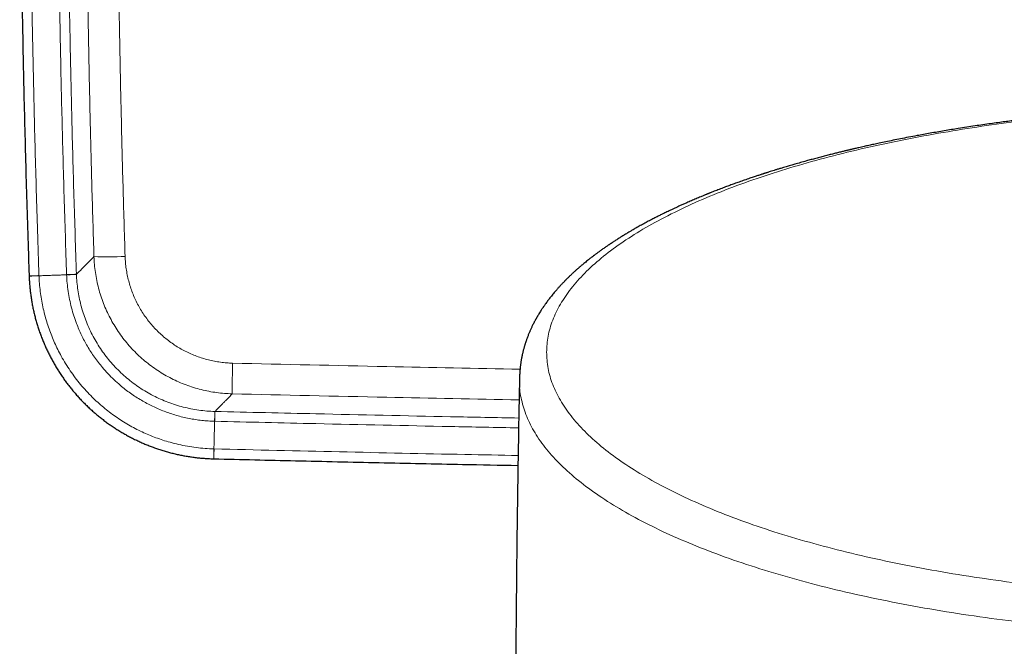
# Model space of a CAD drawing. Header units: millimetres. Extents: x 8 to 971, y 12 to 977.
# Tile 2 of 196: x 264 to 327, y 67 to 106. Entities that reach past the tile are written whole.
import ezdxf

# ---------------------------------------------------------------- set-up
doc = ezdxf.new("R2010")
doc.units = ezdxf.units.MM

msp = doc.modelspace()

# ---------------------------------------------------------------- linework, layer by layer
at = {"color": 7, "linetype": 'Continuous', "lineweight": 30}
for p, q in [((264.956, 90.159), (264.956, 90.148)), ((296.028, 83.624), (296.027, 83.614)), ((276.646, 78.579), (276.656, 78.579))]:
    msp.add_line(p, q, dxfattribs=at)
at = {"color": 252, "linetype": 'Continuous', "lineweight": 0}
for p, q in [((267.954, 90.253), (267.954, 90.263)), ((276.729, 81.578), (276.72, 81.578))]:
    msp.add_line(p, q, dxfattribs=at)
at = {"color": 252, "linetype": 'Continuous', "lineweight": 0, "flags": 128}
for points in [[(265.582, 90.181), (265.507, 90.178), (265.434, 90.175), (265.364, 90.173), (265.297, 90.171), (265.235, 90.169), (265.178, 90.167), (265.127, 90.165), (265.081, 90.163), (265.043, 90.162), (265.01, 90.161), (264.985, 90.16), (264.968, 90.159), (264.958, 90.159), (264.955, 90.159)], [(265.583, 90.171), (265.507, 90.168), (265.434, 90.165), (265.364, 90.163), (265.298, 90.16), (265.236, 90.158), (265.179, 90.156), (265.127, 90.154), (265.082, 90.153), (265.043, 90.151), (265.011, 90.15), (264.986, 90.149), (264.968, 90.149), (264.958, 90.148), (264.956, 90.148)], [(267.954, 90.263), (267.948, 90.263), (267.934, 90.262), (267.912, 90.262), (267.882, 90.261), (267.844, 90.259), (267.8, 90.258), (267.748, 90.256), (267.69, 90.254), (267.627, 90.252), (267.559, 90.249), (267.486, 90.247), (267.41, 90.244), (267.332, 90.242)], [(267.954, 90.253), (267.948, 90.253), (267.934, 90.253), (267.912, 90.252), (267.882, 90.251), (267.845, 90.249), (267.8, 90.248), (267.748, 90.246), (267.691, 90.244), (267.627, 90.242), (267.559, 90.239), (267.487, 90.237), (267.411, 90.234), (267.332, 90.231)], [(276.72, 81.578), (276.72, 81.572), (276.719, 81.558), (276.719, 81.536), (276.718, 81.506), (276.717, 81.469), (276.716, 81.424), (276.714, 81.372), (276.713, 81.315), (276.711, 81.251), (276.71, 81.183), (276.708, 81.111), (276.706, 81.035), (276.704, 80.956)], [(276.729, 81.578), (276.729, 81.572), (276.729, 81.558), (276.728, 81.536), (276.728, 81.506), (276.727, 81.468), (276.726, 81.424), (276.724, 81.372), (276.723, 81.314), (276.721, 81.251), (276.72, 81.183), (276.718, 81.11), (276.716, 81.034), (276.714, 80.956)], [(276.662, 79.206), (276.66, 79.13), (276.658, 79.057), (276.656, 78.987), (276.654, 78.921), (276.653, 78.859), (276.651, 78.802), (276.65, 78.75), (276.649, 78.705), (276.648, 78.666), (276.647, 78.634), (276.647, 78.609), (276.646, 78.591), (276.646, 78.581), (276.646, 78.579)], [(276.672, 79.206), (276.67, 79.13), (276.668, 79.057), (276.666, 78.987), (276.665, 78.921), (276.663, 78.859), (276.662, 78.802), (276.661, 78.75), (276.659, 78.705), (276.659, 78.666), (276.658, 78.634), (276.657, 78.609), (276.657, 78.591), (276.656, 78.581), (276.656, 78.578)]]:
    msp.add_lwpolyline(points, dxfattribs=at)
at = {"color": 252, "linetype": 'Continuous', "lineweight": 0}
for centre, radius, start, end in [((269.874, 113.741), 22.375, 267.92602, 272.97751), ((331.815, 82.943), 53.994, 178.20263, 180.2649)]:
    msp.add_arc(centre, radius, start, end, dxfattribs=at)
at = {"color": 7, "linetype": 'Continuous', "lineweight": 30}
for points, knots in [([(264.977, 159.796), (264.97, 159.605), (264.932, 158.544), (264.869, 156.613), (264.788, 154), (264.715, 151.387), (264.649, 148.772), (264.589, 146.157), (264.536, 143.543), (264.49, 140.928), (264.451, 138.313), (264.419, 135.697), (264.394, 133.082), (264.375, 130.467), (264.363, 127.851), (264.358, 125.236), (264.36, 122.621), (264.369, 120.005), (264.385, 117.39), (264.407, 114.775), (264.437, 112.16), (264.473, 109.545), (264.516, 106.93), (264.566, 104.315), (264.622, 101.7), (264.686, 99.086), (264.756, 96.471), (264.833, 93.857), (264.9, 91.753), (264.943, 90.521), (264.956, 90.159)], [0, 0, 0, 0, 0.00822, 0.045719, 0.083242, 0.120783, 0.158335, 0.195889, 0.233438, 0.270987, 0.308537, 0.346087, 0.383637, 0.421187, 0.458737, 0.496287, 0.533836, 0.571385, 0.608934, 0.646484, 0.684033, 0.721581, 0.75913, 0.796679, 0.834228, 0.871777, 0.909327, 0.946878, 0.984408, 1, 1, 1, 1]), ([(390.501, 83.612), (390.501, 83.638), (390.5, 83.684), (390.498, 83.742), (390.497, 83.784), (390.496, 83.81), (390.495, 83.835), (390.494, 83.863), (390.492, 83.9), (390.49, 83.943), (390.488, 83.99), (390.485, 84.031), (390.483, 84.069), (390.48, 84.106), (390.477, 84.147), (390.473, 84.193), (390.469, 84.241), (390.465, 84.288), (390.46, 84.336), (390.455, 84.388), (390.448, 84.449), (390.439, 84.516), (390.431, 84.583), (390.422, 84.646), (390.412, 84.709), (390.402, 84.776), (390.391, 84.842), (390.38, 84.902), (390.37, 84.956), (390.36, 85.01), (390.349, 85.066), (390.336, 85.126), (390.323, 85.189), (390.307, 85.258), (390.289, 85.335), (390.269, 85.418), (390.247, 85.503), (390.225, 85.582), (390.205, 85.655), (390.185, 85.721), (390.167, 85.784), (390.146, 85.849), (390.124, 85.919), (390.099, 85.994), (390.074, 86.068), (390.049, 86.14), (390.023, 86.21), (389.998, 86.279), (389.971, 86.35), (389.942, 86.422), (389.908, 86.506), (389.868, 86.603), (389.822, 86.709), (389.776, 86.81), (389.736, 86.896), (389.701, 86.97), (389.668, 87.037), (389.633, 87.109), (389.595, 87.184), (389.555, 87.259), (389.517, 87.331), (389.484, 87.392), (389.457, 87.441), (389.435, 87.479), (389.415, 87.516), (389.393, 87.554), (389.369, 87.595), (389.344, 87.639), (389.314, 87.689), (389.28, 87.746), (389.24, 87.812), (389.195, 87.884), (389.144, 87.963), (389.089, 88.049), (389.034, 88.133), (388.981, 88.21), (388.934, 88.279), (388.89, 88.341), (388.851, 88.396), (388.817, 88.444), (388.786, 88.487), (388.756, 88.527), (388.727, 88.567), (388.698, 88.605), (388.669, 88.644), (388.636, 88.687), (388.597, 88.737), (388.554, 88.793), (388.508, 88.851), (388.459, 88.913), (388.407, 88.977), (388.353, 89.042), (388.302, 89.103), (388.256, 89.158), (388.217, 89.204), (388.181, 89.245), (388.145, 89.287), (388.104, 89.333), (388.057, 89.386), (388.005, 89.445), (387.953, 89.502), (387.902, 89.557), (387.854, 89.608), (387.803, 89.664), (387.746, 89.723), (387.688, 89.783), (387.631, 89.841), (387.58, 89.894), (387.535, 89.939), (387.494, 89.98), (387.453, 90.021), (387.41, 90.062), (387.365, 90.106), (387.318, 90.151), (387.235, 90.231), (387.116, 90.343), (386.977, 90.47), (386.856, 90.578), (386.754, 90.667), (386.655, 90.753), (386.553, 90.839), (386.432, 90.941), (386.29, 91.057), (386.132, 91.184), (385.976, 91.306), (385.826, 91.422), (385.68, 91.532), (385.531, 91.642), (385.374, 91.756), (385.204, 91.877), (385.059, 91.978), (384.942, 92.058), (384.861, 92.113), (384.785, 92.164), (384.718, 92.209), (384.661, 92.247), (384.61, 92.281), (384.561, 92.313), (384.511, 92.346), (384.448, 92.387), (384.371, 92.437), (384.278, 92.496), (384.173, 92.562), (384.055, 92.636), (383.947, 92.703), (383.851, 92.761), (383.773, 92.808), (383.69, 92.858), (383.606, 92.909), (383.526, 92.956), (383.456, 92.997), (383.403, 93.028), (383.365, 93.05), (383.339, 93.065), (383.318, 93.078), (383.297, 93.089), (383.275, 93.102), (383.25, 93.117), (383.212, 93.138), (383.158, 93.17), (383.085, 93.211), (383.002, 93.258), (382.908, 93.31), (382.805, 93.367), (382.655, 93.45), (382.453, 93.56), (382.195, 93.697), (381.983, 93.806), (381.825, 93.887), (381.728, 93.937), (381.635, 93.984), (381.556, 94.023), (381.494, 94.054), (381.447, 94.077), (381.408, 94.096), (381.367, 94.116), (381.317, 94.141), (381.253, 94.172), (381.176, 94.209), (381.087, 94.252), (380.987, 94.3), (380.829, 94.375), (380.619, 94.474), (380.348, 94.598), (380.072, 94.723), (379.791, 94.847), (379.557, 94.948), (379.369, 95.028), (379.228, 95.088), (379.101, 95.141), (378.987, 95.188), (378.888, 95.229), (378.803, 95.264), (378.73, 95.294), (378.66, 95.322), (378.59, 95.351), (378.512, 95.382), (378.423, 95.418), (378.315, 95.46), (378.189, 95.51), (378.048, 95.565), (377.899, 95.623), (377.709, 95.696), (377.484, 95.781), (377.224, 95.877), (376.968, 95.971), (376.715, 96.062), (376.467, 96.15), (376.23, 96.233), (376.006, 96.31), (375.798, 96.381), (375.607, 96.445), (375.433, 96.503), (375.293, 96.549), (375.184, 96.585), (375.106, 96.61), (375.041, 96.631), (374.986, 96.649), (374.93, 96.667), (374.861, 96.689), (374.773, 96.717), (374.664, 96.751), (374.533, 96.793), (374.383, 96.839), (374.148, 96.912), (373.836, 97.007), (373.453, 97.121), (373.078, 97.23), (372.709, 97.335), (372.344, 97.438), (371.974, 97.539), (371.593, 97.641), (371.279, 97.723), (371.036, 97.786), (370.87, 97.828), (370.702, 97.871), (370.532, 97.914), (370.366, 97.955), (370.2, 97.996), (370.042, 98.035), (369.894, 98.07), (369.767, 98.101), (369.662, 98.126), (369.579, 98.146), (369.514, 98.161), (369.461, 98.173), (369.411, 98.185), (369.35, 98.199), (369.273, 98.218), (369.176, 98.24), (369.062, 98.266), (368.932, 98.296), (368.783, 98.33), (368.616, 98.368), (368.429, 98.41), (368.225, 98.455), (368.002, 98.503), (367.764, 98.555), (367.399, 98.633), (366.906, 98.735), (366.239, 98.869), (365.508, 99.01), (364.71, 99.156), (363.93, 99.293), (363.169, 99.421), (362.585, 99.514), (362.142, 99.583), (361.852, 99.627), (361.569, 99.669), (361.284, 99.711), (360.998, 99.752), (360.712, 99.792), (360.446, 99.829), (360.198, 99.863), (359.969, 99.894), (359.75, 99.922), (359.543, 99.949), (359.35, 99.974), (359.184, 99.995), (359.044, 100.013), (358.931, 100.027), (358.848, 100.037), (358.791, 100.044), (358.758, 100.048), (358.733, 100.051), (358.708, 100.054), (358.674, 100.058), (358.617, 100.065), (358.531, 100.075), (358.413, 100.09), (358.268, 100.107), (358.095, 100.127), (357.896, 100.15), (357.67, 100.175), (357.419, 100.203), (357.143, 100.234), (356.841, 100.266), (356.514, 100.3), (356.187, 100.333), (355.865, 100.364), (355.552, 100.395), (355.222, 100.425), (354.723, 100.47), (354.065, 100.527), (353.253, 100.591), (352.414, 100.652), (351.55, 100.709), (350.662, 100.761), (349.788, 100.807), (348.928, 100.847), (348.082, 100.88), (347.266, 100.907), (346.48, 100.928), (345.72, 100.944), (344.966, 100.956), (344.214, 100.963), (343.374, 100.967), (342.446, 100.965), (341.43, 100.955), (340.416, 100.937), (339.402, 100.912), (338.391, 100.879), (337.491, 100.842), (336.704, 100.806), (336.033, 100.771), (335.376, 100.733), (334.74, 100.694), (334.128, 100.653), (333.539, 100.611), (332.974, 100.568), (332.431, 100.524), (331.911, 100.48), (331.414, 100.436), (330.94, 100.392), (330.488, 100.348), (330.059, 100.305), (329.697, 100.268), (329.389, 100.235), (329.121, 100.206), (328.835, 100.174), (328.529, 100.139), (328.208, 100.102), (327.87, 100.061), (327.517, 100.018), (327.147, 99.972), (326.746, 99.92), (326.314, 99.863), (325.85, 99.799), (325.367, 99.731), (324.864, 99.657), (324.343, 99.578), (323.843, 99.5), (323.369, 99.423), (322.923, 99.349), (322.476, 99.273), (322.037, 99.196), (321.613, 99.12), (321.156, 99.036), (320.672, 98.945), (320.165, 98.846), (319.683, 98.749), (319.228, 98.655), (318.823, 98.57), (318.464, 98.492), (318.147, 98.423), (317.886, 98.364), (317.678, 98.317), (317.524, 98.282), (317.387, 98.25), (317.27, 98.223), (317.172, 98.2), (317.094, 98.182), (317.034, 98.168), (316.992, 98.158), (316.954, 98.149), (316.908, 98.138), (316.846, 98.123), (316.769, 98.105), (316.641, 98.074), (316.46, 98.03), (316.224, 97.972), (315.967, 97.909), (315.69, 97.839), (315.397, 97.764), (315.094, 97.685), (314.789, 97.604), (314.487, 97.523), (314.039, 97.4), (313.451, 97.234), (312.897, 97.071), (312.523, 96.958), (312.325, 96.898), (312.144, 96.842), (311.98, 96.791), (311.851, 96.75), (311.753, 96.719), (311.683, 96.697), (311.62, 96.677), (311.566, 96.659), (311.525, 96.646), (311.493, 96.636), (311.46, 96.625), (311.417, 96.611), (311.361, 96.593), (311.291, 96.57), (311.207, 96.543), (311.11, 96.511), (311.001, 96.475), (310.878, 96.434), (310.745, 96.389), (310.536, 96.318), (310.263, 96.224), (309.935, 96.109), (309.629, 96), (309.344, 95.896), (309.051, 95.787), (308.748, 95.672), (308.429, 95.549), (308.197, 95.458), (308.052, 95.4), (307.993, 95.376), (307.947, 95.358), (307.911, 95.343), (307.885, 95.333), (307.859, 95.322), (307.823, 95.308), (307.769, 95.286), (307.695, 95.255), (307.604, 95.218), (307.488, 95.17), (307.351, 95.113), (307.201, 95.05), (307.052, 94.986), (306.905, 94.923), (306.761, 94.861), (306.595, 94.788), (306.409, 94.706), (306.204, 94.613), (306.008, 94.524), (305.823, 94.438), (305.654, 94.358), (305.499, 94.285), (305.358, 94.217), (305.227, 94.153), (305.111, 94.096), (305.004, 94.043), (304.9, 93.991), (304.787, 93.935), (304.663, 93.872), (304.529, 93.803), (304.389, 93.73), (304.246, 93.655), (304.105, 93.58), (303.962, 93.503), (303.818, 93.425), (303.671, 93.344), (303.53, 93.265), (303.396, 93.19), (303.274, 93.12), (303.167, 93.058), (303.07, 93.001), (302.979, 92.948), (302.885, 92.892), (302.783, 92.831), (302.686, 92.772), (302.594, 92.716), (302.508, 92.663), (302.418, 92.607), (302.324, 92.548), (302.226, 92.486), (302.128, 92.423), (302.04, 92.367), (301.968, 92.319), (301.911, 92.282), (301.863, 92.251), (301.824, 92.224), (301.79, 92.202), (301.758, 92.181), (301.718, 92.153), (301.665, 92.118), (301.598, 92.073), (301.522, 92.02), (301.437, 91.962), (301.35, 91.901), (301.263, 91.84), (301.179, 91.78), (301.099, 91.723), (301.022, 91.667), (300.947, 91.612), (300.877, 91.56), (300.815, 91.514), (300.766, 91.477), (300.727, 91.447), (300.692, 91.421), (300.655, 91.393), (300.612, 91.36), (300.562, 91.321), (300.507, 91.278), (300.427, 91.216), (300.327, 91.136), (300.211, 91.042), (300.113, 90.962), (300.031, 90.894), (299.966, 90.839), (299.905, 90.788), (299.851, 90.742), (299.806, 90.703), (299.765, 90.667), (299.722, 90.63), (299.672, 90.586), (299.614, 90.534), (299.547, 90.474), (299.475, 90.408), (299.399, 90.339), (299.323, 90.267), (299.251, 90.199), (299.184, 90.135), (299.123, 90.076), (299.065, 90.019), (299.015, 89.969), (298.973, 89.928), (298.94, 89.894), (298.908, 89.862), (298.876, 89.829), (298.84, 89.792), (298.793, 89.743), (298.734, 89.682), (298.666, 89.61), (298.582, 89.52), (298.484, 89.411), (298.374, 89.287), (298.271, 89.168), (298.174, 89.052), (298.081, 88.939), (297.992, 88.827), (297.911, 88.724), (297.835, 88.624), (297.762, 88.526), (297.689, 88.426), (297.626, 88.337), (297.572, 88.26), (297.528, 88.195), (297.484, 88.131), (297.439, 88.062), (297.384, 87.979), (297.321, 87.879), (297.25, 87.764), (297.193, 87.668), (297.15, 87.595), (297.122, 87.547), (297.098, 87.504), (297.076, 87.466), (297.056, 87.43), (297.036, 87.393), (297.013, 87.351), (296.986, 87.3), (296.955, 87.243), (296.925, 87.184), (296.896, 87.128), (296.864, 87.064), (296.829, 86.993), (296.79, 86.912), (296.753, 86.832), (296.716, 86.75), (296.68, 86.67), (296.645, 86.589), (296.611, 86.506), (296.575, 86.417), (296.538, 86.323), (296.501, 86.225), (296.469, 86.137), (296.443, 86.062), (296.422, 86.001), (296.403, 85.944), (296.386, 85.889), (296.368, 85.835), (296.349, 85.773), (296.329, 85.705), (296.306, 85.626), (296.283, 85.543), (296.262, 85.464), (296.244, 85.392), (296.228, 85.325), (296.211, 85.255), (296.196, 85.188), (296.184, 85.131), (296.174, 85.085), (296.166, 85.044), (296.159, 85.007), (296.151, 84.969), (296.143, 84.924), (296.133, 84.87), (296.122, 84.807), (296.112, 84.74), (296.101, 84.674), (296.092, 84.61), (296.084, 84.551), (296.077, 84.492), (296.069, 84.429), (296.062, 84.369), (296.057, 84.317), (296.053, 84.275), (296.049, 84.235), (296.046, 84.191), (296.041, 84.138), (296.037, 84.079), (296.033, 84.02), (296.03, 83.968), (296.028, 83.927), (296.027, 83.897), (296.026, 83.876), (296.024, 83.849), (296.023, 83.809), (296.021, 83.756), (296.019, 83.691), (296.018, 83.644), (296.018, 83.619)], [0, 0, 0, 0, 0.000727, 0.001293, 0.0017, 0.001978, 0.002287, 0.002652, 0.003074, 0.003744, 0.004396, 0.004967, 0.005456, 0.005958, 0.006529, 0.007198, 0.007957, 0.008667, 0.009278, 0.010058, 0.010962, 0.012047, 0.013087, 0.014008, 0.014928, 0.015965, 0.017071, 0.017987, 0.018752, 0.019582, 0.020479, 0.021369, 0.022397, 0.023421, 0.024609, 0.026003, 0.02734, 0.028605, 0.029772, 0.03081, 0.031754, 0.032784, 0.033923, 0.035121, 0.036383, 0.037518, 0.038619, 0.039745, 0.040896, 0.042073, 0.043284, 0.045037, 0.046854, 0.04854, 0.05009, 0.051162, 0.052264, 0.053487, 0.054809, 0.0561, 0.057337, 0.058473, 0.059226, 0.059854, 0.060459, 0.061117, 0.061829, 0.062595, 0.063416, 0.064445, 0.065593, 0.066867, 0.068269, 0.069798, 0.071417, 0.072716, 0.073982, 0.075111, 0.076103, 0.076958, 0.077691, 0.078444, 0.079163, 0.079847, 0.080524, 0.08132, 0.082232, 0.083273, 0.084385, 0.08547, 0.086728, 0.087946, 0.089121, 0.090155, 0.091018, 0.091711, 0.092481, 0.093364, 0.094362, 0.095473, 0.09672, 0.09763, 0.098615, 0.099674, 0.100808, 0.102016, 0.103186, 0.104177, 0.105045, 0.105812, 0.106594, 0.107411, 0.108264, 0.109151, 0.110073, 0.112981, 0.115749, 0.117633, 0.119417, 0.121099, 0.122805, 0.124652, 0.127277, 0.129886, 0.132423, 0.134826, 0.137052, 0.139279, 0.14169, 0.144249, 0.146916, 0.148146, 0.149363, 0.150456, 0.151416, 0.152244, 0.152929, 0.153592, 0.154305, 0.15507, 0.156249, 0.157532, 0.158949, 0.160562, 0.162374, 0.163373, 0.164423, 0.165525, 0.166678, 0.167779, 0.168694, 0.169422, 0.169863, 0.17019, 0.170432, 0.170693, 0.170984, 0.171302, 0.17165, 0.172465, 0.173403, 0.174466, 0.175652, 0.176961, 0.178367, 0.18133, 0.184493, 0.187856, 0.189009, 0.190184, 0.19133, 0.192313, 0.192968, 0.193519, 0.193967, 0.194342, 0.194957, 0.195708, 0.196596, 0.197621, 0.198783, 0.200066, 0.203058, 0.205926, 0.209178, 0.212255, 0.215156, 0.216801, 0.218306, 0.219659, 0.220862, 0.221914, 0.222801, 0.223542, 0.224216, 0.225001, 0.225732, 0.226653, 0.227764, 0.229066, 0.230557, 0.232105, 0.233622, 0.236319, 0.238911, 0.241396, 0.24394, 0.246363, 0.248662, 0.250819, 0.252824, 0.25461, 0.256255, 0.257759, 0.25858, 0.259325, 0.259932, 0.260399, 0.260864, 0.261505, 0.26232, 0.263311, 0.264537, 0.265954, 0.267446, 0.271005, 0.274459, 0.277809, 0.281054, 0.284287, 0.287444, 0.290739, 0.294172, 0.295558, 0.296966, 0.298395, 0.299846, 0.301285, 0.302607, 0.304027, 0.305264, 0.30632, 0.307194, 0.307887, 0.3084, 0.308819, 0.309194, 0.309654, 0.31032, 0.311122, 0.31206, 0.313133, 0.314342, 0.315721, 0.317243, 0.318907, 0.320714, 0.322663, 0.324689, 0.329545, 0.334512, 0.340571, 0.346788, 0.353164, 0.358642, 0.364232, 0.366459, 0.368674, 0.370793, 0.372809, 0.375076, 0.377197, 0.379174, 0.381005, 0.382691, 0.384231, 0.385838, 0.387249, 0.388464, 0.389484, 0.390308, 0.390936, 0.391293, 0.391528, 0.391655, 0.391818, 0.392064, 0.392393, 0.393056, 0.393914, 0.394965, 0.39621, 0.397649, 0.399281, 0.401108, 0.403086, 0.40525, 0.407601, 0.410138, 0.412261, 0.4145, 0.416854, 0.419306, 0.42512, 0.430848, 0.436488, 0.442792, 0.448983, 0.455062, 0.461028, 0.466882, 0.472624, 0.477934, 0.483146, 0.48832, 0.493494, 0.498668, 0.505652, 0.512636, 0.51962, 0.526605, 0.53359, 0.540575, 0.54528, 0.54998, 0.55457, 0.559008, 0.563295, 0.567429, 0.571412, 0.575243, 0.578922, 0.58245, 0.585825, 0.589049, 0.592121, 0.595041, 0.596835, 0.598766, 0.600836, 0.603044, 0.605391, 0.607831, 0.610405, 0.613112, 0.615953, 0.61922, 0.622647, 0.626235, 0.629984, 0.633894, 0.637965, 0.641276, 0.644687, 0.648154, 0.651535, 0.654819, 0.658003, 0.662188, 0.66619, 0.670009, 0.673645, 0.677098, 0.679792, 0.682362, 0.68481, 0.686195, 0.687482, 0.688609, 0.689578, 0.690387, 0.691038, 0.691529, 0.691862, 0.692101, 0.69248, 0.692999, 0.693657, 0.694396, 0.696203, 0.698189, 0.700353, 0.702696, 0.705218, 0.707847, 0.710486, 0.713106, 0.715707, 0.722244, 0.728659, 0.730613, 0.732422, 0.734082, 0.735593, 0.736954, 0.737652, 0.738302, 0.738906, 0.739419, 0.739799, 0.740046, 0.740326, 0.740728, 0.74125, 0.741908, 0.742692, 0.743602, 0.744639, 0.745801, 0.74709, 0.748433, 0.751783, 0.754958, 0.757957, 0.76078, 0.763427, 0.766708, 0.769947, 0.77315, 0.773872, 0.774476, 0.774962, 0.775328, 0.775577, 0.775801, 0.77612, 0.776717, 0.777494, 0.778452, 0.779592, 0.781172, 0.782795, 0.784398, 0.785981, 0.787545, 0.789088, 0.791407, 0.79368, 0.7959, 0.797992, 0.799932, 0.80169, 0.803301, 0.804802, 0.806253, 0.807379, 0.808576, 0.809914, 0.811395, 0.813019, 0.814742, 0.816484, 0.818216, 0.819939, 0.821789, 0.823628, 0.825454, 0.827176, 0.828748, 0.830168, 0.83137, 0.83252, 0.833766, 0.835111, 0.836557, 0.837662, 0.838828, 0.840055, 0.841344, 0.842694, 0.844107, 0.845452, 0.846374, 0.847177, 0.847861, 0.848427, 0.848873, 0.849294, 0.849813, 0.850616, 0.851579, 0.852701, 0.853976, 0.855285, 0.856584, 0.857876, 0.859051, 0.860219, 0.86138, 0.8625, 0.863464, 0.864262, 0.864814, 0.865306, 0.865891, 0.866577, 0.867364, 0.868252, 0.869241, 0.871223, 0.873144, 0.874978, 0.876135, 0.877254, 0.87832, 0.87925, 0.880033, 0.880669, 0.881392, 0.882271, 0.883307, 0.884501, 0.88584, 0.887225, 0.888637, 0.890077, 0.891227, 0.892393, 0.893546, 0.894567, 0.895318, 0.895966, 0.89654, 0.897173, 0.897879, 0.898658, 0.900017, 0.901407, 0.902786, 0.905223, 0.90759, 0.909854, 0.911957, 0.914083, 0.916185, 0.918175, 0.919819, 0.921648, 0.923546, 0.925265, 0.926511, 0.927672, 0.928773, 0.929977, 0.931318, 0.933229, 0.935246, 0.937365, 0.938266, 0.939088, 0.939829, 0.940491, 0.941074, 0.941683, 0.942387, 0.943272, 0.944273, 0.945315, 0.946277, 0.947158, 0.948544, 0.949881, 0.951219, 0.952556, 0.953971, 0.955225, 0.956568, 0.958029, 0.959606, 0.961219, 0.962789, 0.963887, 0.964857, 0.965739, 0.966617, 0.967492, 0.968365, 0.969557, 0.970778, 0.972125, 0.973505, 0.974519, 0.975525, 0.97663, 0.977835, 0.978629, 0.979344, 0.979978, 0.980533, 0.981076, 0.981723, 0.982621, 0.983603, 0.984638, 0.985679, 0.98665, 0.987527, 0.988385, 0.98934, 0.990355, 0.99106, 0.991665, 0.992218, 0.99285, 0.993569, 0.994513, 0.995349, 0.996077, 0.996727, 0.996996, 0.997252, 0.997546, 0.997974, 0.998537, 0.999237, 1, 1, 1, 1]), ([(264.956, 90.148), (264.959, 90.064), (264.966, 89.884), (264.986, 89.609), (265.012, 89.324), (265.045, 89.039), (265.086, 88.755), (265.132, 88.471), (265.186, 88.189), (265.246, 87.91), (265.313, 87.632), (265.386, 87.356), (265.466, 87.082), (265.552, 86.809), (265.645, 86.538), (265.745, 86.27), (265.851, 86.005), (265.963, 85.742), (266.081, 85.481), (266.206, 85.222), (266.338, 84.966), (266.475, 84.714), (266.619, 84.464), (266.768, 84.218), (266.922, 83.977), (267.082, 83.741), (267.247, 83.508), (267.417, 83.28), (267.594, 83.055), (267.776, 82.834), (267.964, 82.617), (268.156, 82.404), (268.354, 82.196), (268.557, 81.993), (268.765, 81.795), (268.977, 81.602), (269.193, 81.415), (269.413, 81.233), (269.638, 81.056), (269.866, 80.885), (270.099, 80.719), (270.337, 80.558), (270.578, 80.403), (270.823, 80.254), (271.071, 80.11), (271.323, 79.973), (271.577, 79.842), (271.834, 79.717), (272.094, 79.599), (272.356, 79.487), (272.621, 79.381), (272.89, 79.281), (273.161, 79.187), (273.435, 79.099), (273.712, 79.018), (273.99, 78.944), (274.269, 78.876), (274.549, 78.816), (274.829, 78.762), (275.11, 78.715), (275.392, 78.675), (275.676, 78.641), (275.962, 78.614), (276.248, 78.594), (276.476, 78.583), (276.608, 78.58), (276.646, 78.579)], [0, 0, 0, 0, 0.013977, 0.02978, 0.045639, 0.061437, 0.077254, 0.093119, 0.108976, 0.12476, 0.140452, 0.15624, 0.172016, 0.187794, 0.203582, 0.219418, 0.23515, 0.250899, 0.266709, 0.282565, 0.298448, 0.314343, 0.330229, 0.346088, 0.361903, 0.377658, 0.393336, 0.40905, 0.424837, 0.440649, 0.45648, 0.472322, 0.48817, 0.504016, 0.519851, 0.535672, 0.55147, 0.567239, 0.582971, 0.598727, 0.614517, 0.630331, 0.64616, 0.661997, 0.67783, 0.693648, 0.709442, 0.725203, 0.74095, 0.756657, 0.77241, 0.788226, 0.804087, 0.819977, 0.835876, 0.851762, 0.867616, 0.88342, 0.899158, 0.914797, 0.93057, 0.946384, 0.962198, 0.97801, 0.993816, 1, 1, 1, 1]), ([(296.018, 83.614), (295.999, 82.678), (295.961, 80.77), (295.913, 77.892), (295.87, 74.977), (295.835, 72.063), (295.806, 69.149), (295.784, 66.234), (295.769, 63.32), (295.762, 61.304), (295.761, 60.26), (295.761, 60.187)], [0, 0, 0, 0, 0.119882, 0.244283, 0.368683, 0.493083, 0.617482, 0.741881, 0.866278, 0.990675, 1, 1, 1, 1]), ([(276.656, 78.578), (278.384, 78.537), (281.873, 78.454), (287.124, 78.338), (291.818, 78.239), (294.75, 78.182), (295.919, 78.159)], [0, 0, 0, 0, 0.269018, 0.543426, 0.817948, 1, 1, 1, 1])]:
    msp.add_open_spline(points, degree=3, knots=knots, dxfattribs=at)
at = {"color": 252, "linetype": 'Continuous', "lineweight": 0}
for points, knots in [([(265.582, 90.181), (265.551, 91.116), (265.462, 93.756), (265.336, 98.103), (265.213, 103.221), (265.116, 108.34), (265.046, 113.459), (265.007, 117.938), (264.989, 121.778), (264.985, 125.177), (264.993, 128.776), (265.016, 132.574), (265.053, 136.372), (265.105, 140.17), (265.171, 143.967), (265.253, 147.833), (265.352, 151.768), (265.468, 155.771), (265.558, 158.439), (265.604, 159.774)], [0, 0, 0, 0, 0.040319, 0.113868, 0.187419, 0.260971, 0.334522, 0.408071, 0.454035, 0.5, 0.554568, 0.609136, 0.663705, 0.718266, 0.772827, 0.827388, 0.884925, 0.942463, 1, 1, 1, 1]), ([(267.353, 159.712), (267.316, 158.646), (267.244, 156.515), (267.128, 152.679), (267.01, 148.202), (266.903, 143.085), (266.822, 137.968), (266.767, 132.851), (266.739, 128.017), (266.735, 123.468), (266.749, 119.204), (266.784, 114.714), (266.841, 109.999), (266.926, 105.059), (267.036, 100.119), (267.168, 95.18), (267.277, 91.888), (267.332, 90.242)], [0, 0, 0, 0, 0.04603, 0.09206, 0.165714, 0.239369, 0.313025, 0.386681, 0.460335, 0.521709, 0.583084, 0.644458, 0.715565, 0.786674, 0.857783, 0.928892, 1, 1, 1, 1]), ([(267.954, 90.263), (267.899, 91.908), (267.79, 95.198), (267.658, 100.134), (267.548, 105.071), (267.463, 110.008), (267.406, 114.72), (267.372, 119.207), (267.357, 123.469), (267.362, 128.015), (267.389, 132.845), (267.444, 137.96), (267.525, 143.074), (267.632, 148.188), (267.75, 152.661), (267.865, 156.495), (267.938, 158.625), (267.975, 159.69)], [0, 0, 0, 0, 0.071108, 0.142216, 0.213326, 0.284435, 0.355542, 0.416916, 0.478291, 0.539665, 0.613319, 0.686975, 0.760631, 0.834286, 0.907941, 0.95397, 1, 1, 1, 1]), ([(269.172, 158.485), (269.121, 156.995), (269.02, 154.016), (268.894, 149.546), (268.787, 145.075), (268.7, 140.604), (268.633, 136.133), (268.585, 131.662), (268.558, 127.19), (268.551, 122.719), (268.564, 118.247), (268.596, 113.773), (268.649, 109.296), (268.722, 104.816), (268.815, 100.337), (268.927, 95.858), (269.018, 92.873), (269.064, 91.38)], [0, 0, 0, 0, 0.066621, 0.133243, 0.199866, 0.266488, 0.333109, 0.399731, 0.466353, 0.532975, 0.599597, 0.666219, 0.732974, 0.799731, 0.866488, 0.933244, 1, 1, 1, 1]), ([(271.036, 91.395), (270.99, 92.883), (270.899, 95.857), (270.788, 100.318), (270.695, 104.781), (270.622, 109.244), (270.57, 113.707), (270.537, 118.17), (270.524, 122.633), (270.531, 127.097), (270.558, 131.561), (270.605, 136.027), (270.672, 140.496), (270.759, 144.968), (270.866, 149.439), (270.992, 153.911), (271.093, 156.891), (271.143, 158.381)], [0, 0, 0, 0, 0.066621, 0.133243, 0.199866, 0.266488, 0.333109, 0.399731, 0.466353, 0.532975, 0.599597, 0.666219, 0.732974, 0.799731, 0.866488, 0.933244, 1, 1, 1, 1]), ([(322.562, 99.194), (323.366, 99.329), (324.974, 99.598), (327.47, 99.939), (330.016, 100.232), (332.61, 100.473), (335.24, 100.661), (337.898, 100.797), (340.574, 100.879), (343.26, 100.906), (345.945, 100.879), (348.621, 100.797), (351.279, 100.661), (353.909, 100.473), (356.503, 100.232), (359.049, 99.939), (361.545, 99.598), (363.153, 99.329), (363.957, 99.194)], [0, 0, 0, 0, 0.062497, 0.124992, 0.18749, 0.249993, 0.3125, 0.375004, 0.437505, 0.5, 0.562495, 0.624996, 0.6875, 0.750007, 0.81251, 0.875008, 0.937503, 1, 1, 1, 1]), ([(297.732, 85.325), (297.751, 85.665), (297.789, 86.344), (298.094, 87.359), (298.578, 88.365), (299.255, 89.358), (300.118, 90.334), (301.167, 91.288), (302.399, 92.217), (303.806, 93.116), (305.381, 93.982), (307.117, 94.811), (309.007, 95.599), (311.015, 96.333), (313.128, 97.011), (315.328, 97.634), (317.639, 98.207), (320.045, 98.734), (321.723, 99.041), (322.563, 99.194)], [0, 0, 0, 0, 0.059557, 0.119119, 0.178686, 0.238252, 0.297814, 0.357371, 0.416928, 0.476491, 0.536057, 0.595624, 0.655186, 0.714743, 0.771789, 0.828839, 0.885893, 0.942948, 1, 1, 1, 1]), ([(269.064, 91.38), (269.001, 91.317), (268.876, 91.191), (268.708, 91.022), (268.553, 90.866), (268.423, 90.735), (268.313, 90.625), (268.221, 90.532), (268.139, 90.449), (268.067, 90.377), (268.004, 90.314), (267.97, 90.28), (267.954, 90.263)], [0, 0, 0, 0, 0.112806, 0.225612, 0.338436, 0.451261, 0.542706, 0.634151, 0.725596, 0.817064, 0.908532, 1, 1, 1, 1]), ([(269.064, 91.38), (269.072, 91.212), (269.089, 90.876), (269.15, 90.374), (269.237, 89.875), (269.352, 89.382), (269.494, 88.897), (269.663, 88.421), (269.859, 87.955), (270.081, 87.501), (270.329, 87.059), (270.601, 86.631), (270.896, 86.22), (271.213, 85.827), (271.551, 85.454), (271.911, 85.1), (272.29, 84.766), (272.687, 84.453), (273.1, 84.164), (273.528, 83.899), (273.97, 83.66), (274.425, 83.445), (274.892, 83.255), (275.368, 83.092), (275.853, 82.956), (276.341, 82.848), (276.833, 82.768), (277.326, 82.713), (277.657, 82.7), (277.822, 82.693)], [0, 0, 0, 0, 0.0370696, 0.0742557, 0.1115004, 0.1487456, 0.1859305, 0.2229995, 0.2600996, 0.2973172, 0.3345945, 0.3718715, 0.4090887, 0.4461885, 0.4831664, 0.5202608, 0.5574141, 0.5945675, 0.6316622, 0.6686396, 0.7055309, 0.7425374, 0.7796023, 0.8166682, 0.8536751, 0.8905662, 0.927035, 0.9635314, 1, 1, 1, 1]), ([(277.848, 84.636), (277.72, 84.642), (277.462, 84.652), (277.078, 84.694), (276.695, 84.755), (276.315, 84.84), (275.938, 84.945), (275.567, 85.072), (275.203, 85.219), (274.849, 85.386), (274.505, 85.573), (274.172, 85.779), (273.851, 86.004), (273.542, 86.247), (273.247, 86.506), (272.968, 86.782), (272.704, 87.072), (272.458, 87.378), (272.229, 87.698), (272.017, 88.031), (271.825, 88.375), (271.652, 88.729), (271.5, 89.091), (271.369, 89.462), (271.259, 89.84), (271.169, 90.224), (271.102, 90.612), (271.055, 91.003), (271.042, 91.265), (271.036, 91.395)], [0, 0, 0, 0, 0.036479, 0.072986, 0.109465, 0.146351, 0.183352, 0.220413, 0.257472, 0.294473, 0.331359, 0.368322, 0.405401, 0.442541, 0.47968, 0.51676, 0.553723, 0.590818, 0.62803, 0.665303, 0.702576, 0.739789, 0.776885, 0.813973, 0.851177, 0.888441, 0.925705, 0.962911, 1, 1, 1, 1]), ([(265.583, 90.171), (265.583, 90.171), (265.583, 90.174), (265.583, 90.177), (265.582, 90.181)], [0, 0, 0, 0, 0.005944, 1, 1, 1, 1]), ([(265.583, 90.171), (265.69, 90.174), (265.905, 90.182), (266.234, 90.193), (266.541, 90.204), (266.823, 90.213), (267.08, 90.222), (267.248, 90.228), (267.332, 90.231)], [0, 0, 0, 0, 0.185941, 0.372919, 0.560305, 0.707425, 0.854089, 1, 1, 1, 1]), ([(276.662, 79.206), (276.662, 79.206), (276.474, 79.206), (276.099, 79.232), (275.537, 79.285), (274.979, 79.37), (274.426, 79.481), (273.909, 79.612), (273.428, 79.757), (272.982, 79.913), (272.543, 80.087), (272.108, 80.28), (271.677, 80.494), (271.251, 80.729), (270.835, 80.981), (270.432, 81.25), (270.041, 81.536), (269.664, 81.837), (269.299, 82.155), (268.934, 82.5), (268.571, 82.877), (268.214, 83.286), (267.876, 83.711), (267.558, 84.152), (267.262, 84.608), (267, 85.056), (266.77, 85.495), (266.567, 85.922), (266.383, 86.358), (266.215, 86.804), (266.065, 87.262), (265.933, 87.731), (265.822, 88.204), (265.73, 88.686), (265.657, 89.176), (265.611, 89.672), (265.583, 90.004), (265.583, 90.171), (265.583, 90.171)], [0, 0, 0, 0, 0.000003, 0.032791, 0.065638, 0.098506, 0.131354, 0.164142, 0.191621, 0.219125, 0.246629, 0.274109, 0.302385, 0.330687, 0.358989, 0.387266, 0.415388, 0.443536, 0.471684, 0.499806, 0.531357, 0.56298, 0.59464, 0.626299, 0.657922, 0.689473, 0.716981, 0.744513, 0.772045, 0.799554, 0.82786, 0.856193, 0.884525, 0.912831, 0.941881, 0.970946, 0.999997, 1, 1, 1, 1]), ([(267.332, 90.242), (267.332, 90.238), (267.332, 90.235), (267.332, 90.231), (267.332, 90.231)], [0, 0, 0, 0, 0.994338, 1, 1, 1, 1]), ([(267.332, 90.231), (267.332, 90.231), (267.332, 90.056), (267.364, 89.706), (267.423, 89.182), (267.516, 88.662), (267.635, 88.148), (267.781, 87.642), (267.94, 87.184), (268.106, 86.774), (268.272, 86.41), (268.453, 86.053), (268.65, 85.701), (268.864, 85.353), (269.095, 85.012), (269.34, 84.681), (269.625, 84.33), (269.953, 83.962), (270.33, 83.585), (270.697, 83.256), (271.048, 82.972), (271.379, 82.726), (271.719, 82.495), (272.066, 82.281), (272.419, 82.084), (272.775, 81.903), (273.139, 81.736), (273.513, 81.585), (273.897, 81.447), (274.289, 81.325), (274.687, 81.219), (275.087, 81.132), (275.489, 81.062), (275.893, 81.008), (276.298, 80.974), (276.568, 80.956), (276.704, 80.956), (276.704, 80.956)], [0, 0, 0, 0, 0.000004, 0.036189, 0.072479, 0.108827, 0.145178, 0.181478, 0.21767, 0.245194, 0.272742, 0.300294, 0.327822, 0.356159, 0.384524, 0.412889, 0.441228, 0.477922, 0.514644, 0.551337, 0.579654, 0.607997, 0.636339, 0.664654, 0.692171, 0.719711, 0.747248, 0.774761, 0.803068, 0.8314, 0.85973, 0.888034, 0.916013, 0.944016, 0.972018, 0.999996, 1, 1, 1, 1]), ([(276.72, 81.578), (276.551, 81.585), (276.213, 81.599), (275.709, 81.656), (275.209, 81.739), (274.715, 81.851), (274.229, 81.991), (273.75, 82.158), (273.282, 82.351), (272.825, 82.569), (272.382, 82.813), (271.954, 83.081), (271.542, 83.374), (271.145, 83.69), (270.767, 84.027), (270.408, 84.384), (270.071, 84.76), (269.756, 85.156), (269.463, 85.569), (269.194, 85.998), (268.948, 86.442), (268.728, 86.898), (268.536, 87.361), (268.372, 87.83), (268.235, 88.304), (268.124, 88.785), (268.039, 89.272), (267.979, 89.762), (267.962, 90.09), (267.954, 90.253)], [0, 0, 0, 0, 0.0373233, 0.0746765, 0.112, 0.1491308, 0.1863791, 0.2236867, 0.2609944, 0.2982424, 0.3353736, 0.372505, 0.4097534, 0.4470613, 0.4843696, 0.5216178, 0.5587495, 0.5958972, 0.6331624, 0.6704873, 0.7078123, 0.7450777, 0.7822256, 0.8184307, 0.8547441, 0.8911126, 0.9274812, 0.9637947, 1, 1, 1, 1]), ([(388.787, 85.325), (388.768, 84.986), (388.73, 84.306), (388.425, 83.292), (387.941, 82.286), (387.264, 81.292), (386.401, 80.317), (385.352, 79.362), (384.12, 78.434), (382.713, 77.535), (381.138, 76.669), (379.402, 75.84), (377.512, 75.051), (375.475, 74.307), (373.299, 73.61), (370.993, 72.964), (368.569, 72.37), (366.038, 71.831), (363.41, 71.35), (360.695, 70.929), (357.904, 70.57), (355.051, 70.275), (352.147, 70.043), (349.206, 69.877), (346.239, 69.777), (343.26, 69.743), (340.28, 69.777), (337.313, 69.877), (334.372, 70.043), (331.468, 70.275), (328.615, 70.57), (325.824, 70.929), (323.11, 71.35), (320.481, 71.831), (317.95, 72.37), (315.526, 72.964), (313.22, 73.61), (311.044, 74.307), (309.007, 75.051), (307.117, 75.84), (305.381, 76.669), (303.806, 77.535), (302.399, 78.434), (301.167, 79.362), (300.118, 80.317), (299.255, 81.292), (298.578, 82.286), (298.094, 83.292), (297.789, 84.306), (297.751, 84.986), (297.732, 85.325)], [0, 0, 0, 0, 0.020832, 0.041665, 0.0625, 0.083335, 0.104168, 0.125, 0.145832, 0.166665, 0.1875, 0.208335, 0.229168, 0.25, 0.270832, 0.291665, 0.3125, 0.333335, 0.354168, 0.375, 0.395832, 0.416665, 0.4375, 0.458335, 0.479168, 0.5, 0.520832, 0.541665, 0.5625, 0.583335, 0.604168, 0.625, 0.645832, 0.666665, 0.6875, 0.708335, 0.729168, 0.75, 0.770832, 0.791665, 0.8125, 0.833335, 0.854168, 0.875, 0.895832, 0.916665, 0.9375, 0.958335, 0.979168, 1, 1, 1, 1]), ([(277.848, 84.636), (281.103, 84.562), (287.17, 84.424), (293.238, 84.308), (296.051, 84.253)], [0, 0, 0, 0, 0.536426, 1, 1, 1, 1]), ([(296.027, 83.614), (296.023, 83.576), (295.983, 83.186), (296.097, 82.443), (296.384, 81.39), (296.892, 80.346), (297.593, 79.316), (298.492, 78.303), (299.581, 77.313), (300.858, 76.349), (302.317, 75.416), (303.95, 74.518), (305.752, 73.658), (307.715, 72.84), (309.83, 72.067), (312.088, 71.344), (314.479, 70.673), (316.994, 70.056), (319.621, 69.498), (322.35, 68.999), (325.167, 68.562), (328.063, 68.189), (331.023, 67.882), (334.036, 67.642), (337.089, 67.47), (340.167, 67.366), (343.26, 67.331), (346.352, 67.366), (349.43, 67.47), (352.483, 67.642), (355.496, 67.882), (358.456, 68.189), (361.352, 68.562), (364.17, 68.999), (366.898, 69.498), (369.525, 70.056), (372.04, 70.673), (374.431, 71.344), (376.689, 72.067), (378.804, 72.84), (380.767, 73.658), (382.569, 74.518), (384.202, 75.416), (385.661, 76.349), (386.938, 77.313), (388.027, 78.303), (388.926, 79.316), (389.627, 80.346), (390.135, 81.39), (390.422, 82.443), (390.536, 83.189), (390.495, 83.581), (390.491, 83.621)], [0, 0, 0, 0, 0.0022094, 0.0229475, 0.0436855, 0.0644236, 0.0851616, 0.1058997, 0.1266377, 0.1473758, 0.1681139, 0.1888519, 0.20959, 0.2303281, 0.2510661, 0.2718041, 0.2925422, 0.3132803, 0.3340184, 0.3547564, 0.3754944, 0.3962325, 0.4169706, 0.4377086, 0.4584467, 0.4791847, 0.4999228, 0.5206608, 0.5413989, 0.562137, 0.582875, 0.6036131, 0.6243511, 0.6450892, 0.6658272, 0.6865653, 0.7073033, 0.7280414, 0.7487794, 0.7695175, 0.7902555, 0.8109936, 0.8317317, 0.8524697, 0.8732078, 0.8939459, 0.9146839, 0.9354219, 0.9561601, 0.9768981, 0.9976362, 1, 1, 1, 1]), ([(276.729, 81.578), (276.746, 81.595), (276.779, 81.629), (276.841, 81.692), (276.913, 81.765), (276.994, 81.848), (277.085, 81.941), (277.193, 82.051), (277.322, 82.182), (277.473, 82.337), (277.638, 82.506), (277.761, 82.631), (277.822, 82.693)], [0, 0, 0, 0, 0.0917588, 0.1835179, 0.2752757, 0.3670561, 0.4588383, 0.5506185, 0.6629548, 0.7752903, 0.887645, 1, 1, 1, 1]), ([(295.993, 82.311), (293.197, 82.365), (287.14, 82.481), (281.083, 82.619), (277.822, 82.693)], [0, 0, 0, 0, 0.461602, 1, 1, 1, 1]), ([(295.97, 81.16), (294.532, 81.188), (290.251, 81.27), (283.837, 81.41), (278.862, 81.527), (276.729, 81.578)], [0, 0, 0, 0, 0.224245, 0.667535, 1, 1, 1, 1]), ([(276.662, 79.206), (276.664, 79.313), (276.669, 79.529), (276.677, 79.857), (276.685, 80.164), (276.692, 80.447), (276.698, 80.703), (276.702, 80.872), (276.704, 80.956)], [0, 0, 0, 0, 0.18594, 0.372917, 0.560305, 0.707424, 0.85409, 1, 1, 1, 1]), ([(276.704, 80.956), (276.704, 80.956), (276.707, 80.956), (276.711, 80.956), (276.714, 80.956)], [0, 0, 0, 0, 0.005704, 1, 1, 1, 1]), ([(276.714, 80.956), (278.847, 80.905), (283.823, 80.788), (290.238, 80.648), (294.52, 80.566), (295.959, 80.538)], [0, 0, 0, 0, 0.332453, 0.775725, 1, 1, 1, 1]), ([(276.672, 79.206), (276.668, 79.206), (276.665, 79.206), (276.662, 79.206), (276.662, 79.206)], [0, 0, 0, 0, 0.993954, 1, 1, 1, 1]), ([(295.929, 78.788), (294.806, 78.809), (291.035, 78.881), (284.615, 79.019), (279.32, 79.143), (276.672, 79.206)], [0, 0, 0, 0, 0.174959, 0.58748, 1, 1, 1, 1])]:
    msp.add_open_spline(points, degree=3, knots=knots, dxfattribs=at)

doc.saveas('drawing.dxf')
